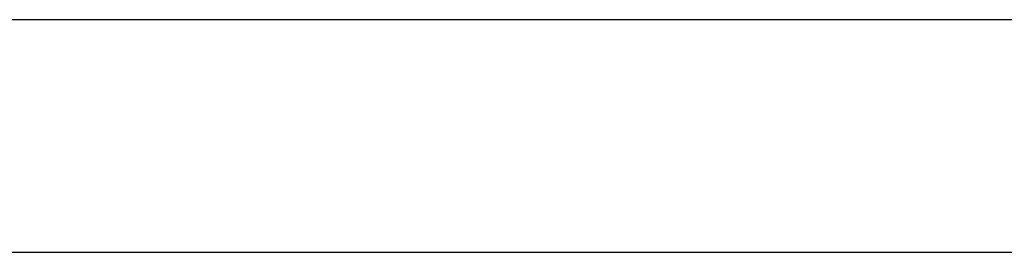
# Model space of a CAD drawing. Header units: metres. Extents: x 397.7 to 427.5, y 12.7 to 28.4.
# Tile 71 of 139: x 407.872 to 408.295, y 25.829 to 25.929. Entities that reach past the tile are written whole.
import ezdxf

# ---------------------------------------------------------------- set-up
doc = ezdxf.new("R2010")
doc.units = ezdxf.units.M
doc.layers.add('A-WALL-____-MCUT', color=7, linetype='Continuous', lineweight=25)
doc.layers.add('A-WALL-____-OTLN', color=7, linetype='Continuous', lineweight=25)

# ---------------------------------------------------------------- blocks, each defined once
blk = doc.blocks.new('Family - Evans P2-153089-05_CLI_AIGUA_P2')
at = {"layer": 'A-WALL-____-MCUT', "color": 253, "true_color": 0xaaaaaa}
for p, q in [((2.75439, 0.1), (0, 0.1)), ((0, 0), (2.75439, 0))]:
    blk.add_line(p, q, dxfattribs=at)
at = {"layer": 'A-WALL-____-OTLN', "color": 253, "true_color": 0xaaaaaa}
for p, q in [((2.75439, 0.1), (0, 0.1)), ((0, 0), (2.75439, 0))]:
    blk.add_line(p, q, dxfattribs=at)
at = {"layer": 'A-WALL-____-OTLN', "color": 253, "lineweight": 18, "true_color": 0xaaaaaa}
blk.add_line((0, 0), (2.75439, 0), dxfattribs=at)
blk = doc.blocks.new('LONDR55-XX_ZZ-ARQ-CAA-M3D-Londres55_ifc-1-05_CLI_AIGUA_P2')
at = {"layer": 'A-WALL-____-OTLN', "color": 253, "lineweight": 18, "true_color": 0xaaaaaa}
blk.add_blockref('Family - Evans P2-153089-05_CLI_AIGUA_P2', (406.31097, 25.82946), dxfattribs=at)

msp = doc.modelspace()

# ---------------------------------------------------------------- block references
at = {"lineweight": 5}
msp.add_blockref('LONDR55-XX_ZZ-ARQ-CAA-M3D-Londres55_ifc-1-05_CLI_AIGUA_P2', (0, 0), dxfattribs=at)

doc.saveas('drawing.dxf')
